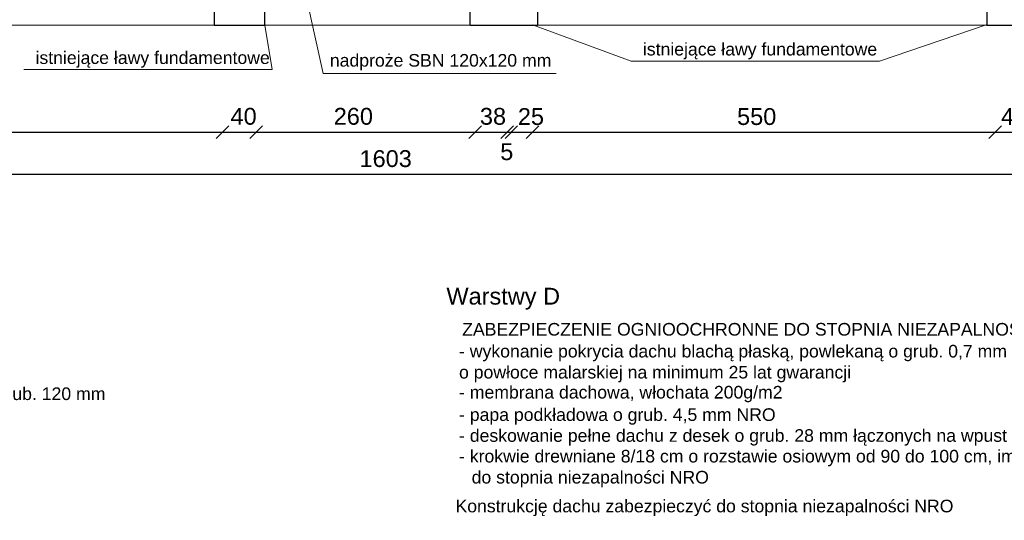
# Model space of a CAD drawing. Header units: millimetres. Extents: x 6197 to 108098, y 4257 to 29730.
# Tile 84 of 148: x 39542 to 40712, y 10483 to 11078. Entities that reach past the tile are written whole.
import ezdxf

# ---------------------------------------------------------------- set-up
doc = ezdxf.new("R2010")
doc.units = ezdxf.units.MM
doc.styles.get("Standard").update_dxf_attribs({"font": 'arial.ttf'})
doc.dimstyles.new('ISO-25', dxfattribs={"dimtxt": 2.5, "dimasz": 2.5, "dimexe": 1.25, "dimexo": 0.625, "dimtad": 1, "dimtxsty": 'Standard', "dimcen": 2.5, "dimadec": 0, "dimazin": 0, "dimtfac": 1, "dimtmove": 0, "dimatfit": 3, "dimfxl": 1, "dimarcsym": 0})

# ---------------------------------------------------------------- blocks, each defined once
blk = doc.blocks.new('_Oblique')
at = {"color": 0, "linetype": 'ByBlock', "lineweight": -2}
blk.add_line((-0.5, -0.5), (0.5, 0.5), dxfattribs=at)
blk = doc.blocks.new('*D1319')
at = {"color": 0, "lineweight": -2, "transparency": 16777216}
blk.add_line((39217.8, 10944.3), (39782.8, 10944.3), dxfattribs=at)
at = {"layer": 'Defpoints', "color": 0, "transparency": 16777216}
for p in [(39217.8, 11071.9), (39782.8, 11071.9), (39782.8, 10944.3)]:
    blk.add_point(p, dxfattribs=at)
at = {"color": 0, "lineweight": -2, "transparency": 16777216, "xscale": 15, "yscale": 15, "zscale": 15, "rotation": 180}
blk.add_blockref('_Oblique', (39217.8, 10944.3), dxfattribs=at)
at = {"color": 0, "lineweight": -2, "transparency": 16777216, "xscale": 15, "yscale": 15, "zscale": 15}
blk.add_blockref('_Oblique', (39782.8, 10944.3), dxfattribs=at)
at = {"color": 0, "lineweight": 20, "transparency": 16777216, "insert": (39470.8, 10963), "char_height": 20, "attachment_point": 5}
blk.add_mtext('565', dxfattribs=at)
blk = doc.blocks.new('*D1320')
at = {"color": 0, "lineweight": -2, "transparency": 16777216}
blk.add_line((39782.8, 10944.3), (39822.8, 10944.3), dxfattribs=at)
at = {"layer": 'Defpoints', "color": 0, "transparency": 16777216}
for p in [(39782.8, 11071.9), (39822.8, 11071.9), (39822.8, 10944.3)]:
    blk.add_point(p, dxfattribs=at)
at = {"color": 0, "lineweight": -2, "transparency": 16777216, "xscale": 15, "yscale": 15, "zscale": 15, "rotation": 180}
blk.add_blockref('_Oblique', (39782.8, 10944.3), dxfattribs=at)
at = {"color": 0, "lineweight": -2, "transparency": 16777216, "xscale": 15, "yscale": 15, "zscale": 15}
blk.add_blockref('_Oblique', (39822.8, 10944.3), dxfattribs=at)
at = {"color": 0, "lineweight": 20, "transparency": 16777216, "insert": (39807.7, 10963), "char_height": 20, "attachment_point": 5}
blk.add_mtext('40', dxfattribs=at)
blk = doc.blocks.new('*D1321')
at = {"color": 0, "lineweight": -2, "transparency": 16777216}
blk.add_line((39822.8, 10944.3), (40082.8, 10944.3), dxfattribs=at)
at = {"layer": 'Defpoints', "color": 0, "transparency": 16777216}
for p in [(39822.8, 11071.9), (40082.8, 11071.9), (40082.8, 10944.3)]:
    blk.add_point(p, dxfattribs=at)
at = {"color": 0, "lineweight": -2, "transparency": 16777216, "xscale": 15, "yscale": 15, "zscale": 15, "rotation": 180}
blk.add_blockref('_Oblique', (39822.8, 10944.3), dxfattribs=at)
at = {"color": 0, "lineweight": -2, "transparency": 16777216, "xscale": 15, "yscale": 15, "zscale": 15}
blk.add_blockref('_Oblique', (40082.8, 10944.3), dxfattribs=at)
at = {"color": 0, "lineweight": 20, "transparency": 16777216, "insert": (39938.1, 10963), "char_height": 20, "attachment_point": 5}
blk.add_mtext('260', dxfattribs=at)
blk = doc.blocks.new('*D1322')
at = {"color": 0, "lineweight": -2, "transparency": 16777216}
blk.add_line((40082.8, 10944.3), (40120.8, 10944.3), dxfattribs=at)
at = {"layer": 'Defpoints', "color": 0, "transparency": 16777216}
for p in [(40082.8, 11071.9), (40120.8, 11071.9), (40120.8, 10944.3)]:
    blk.add_point(p, dxfattribs=at)
at = {"color": 0, "lineweight": -2, "transparency": 16777216, "xscale": 15, "yscale": 15, "zscale": 15, "rotation": 180}
blk.add_blockref('_Oblique', (40082.8, 10944.3), dxfattribs=at)
at = {"color": 0, "lineweight": -2, "transparency": 16777216, "xscale": 15, "yscale": 15, "zscale": 15}
blk.add_blockref('_Oblique', (40120.8, 10944.3), dxfattribs=at)
at = {"color": 0, "lineweight": 20, "transparency": 16777216, "insert": (40104, 10963), "char_height": 20, "attachment_point": 5}
blk.add_mtext('38', dxfattribs=at)
blk = doc.blocks.new('*D1323')
at = {"color": 0, "lineweight": -2, "transparency": 16777216}
blk.add_line((40120.8, 10944.3), (40125.8, 10944.3), dxfattribs=at)
at = {"layer": 'Defpoints', "color": 0, "transparency": 16777216}
for p in [(40120.8, 11071.9), (40125.8, 11071.9), (40125.8, 10944.3)]:
    blk.add_point(p, dxfattribs=at)
at = {"color": 0, "lineweight": -2, "transparency": 16777216, "xscale": 15, "yscale": 15, "zscale": 15, "rotation": 180}
blk.add_blockref('_Oblique', (40120.8, 10944.3), dxfattribs=at)
at = {"color": 0, "lineweight": -2, "transparency": 16777216, "xscale": 15, "yscale": 15, "zscale": 15}
blk.add_blockref('_Oblique', (40125.8, 10944.3), dxfattribs=at)
at = {"color": 0, "lineweight": 20, "transparency": 16777216, "insert": (40120.4, 10920.9), "char_height": 20, "attachment_point": 5}
blk.add_mtext('5', dxfattribs=at)
blk = doc.blocks.new('*D1324')
at = {"color": 0, "lineweight": -2, "transparency": 16777216}
blk.add_line((40125.8, 10944.3), (40150.8, 10944.3), dxfattribs=at)
at = {"layer": 'Defpoints', "color": 0, "transparency": 16777216}
for p in [(40125.8, 11071.9), (40150.8, 11071.9), (40150.8, 10944.3)]:
    blk.add_point(p, dxfattribs=at)
at = {"color": 0, "lineweight": -2, "transparency": 16777216, "xscale": 15, "yscale": 15, "zscale": 15, "rotation": 180}
blk.add_blockref('_Oblique', (40125.8, 10944.3), dxfattribs=at)
at = {"color": 0, "lineweight": -2, "transparency": 16777216, "xscale": 15, "yscale": 15, "zscale": 15}
blk.add_blockref('_Oblique', (40150.8, 10944.3), dxfattribs=at)
at = {"color": 0, "lineweight": 20, "transparency": 16777216, "insert": (40149.1, 10962.7), "char_height": 20, "attachment_point": 5}
blk.add_mtext('25', dxfattribs=at)
blk = doc.blocks.new('*D1325')
at = {"color": 0, "lineweight": -2, "transparency": 16777216}
blk.add_line((40150.8, 10944.3), (40700.8, 10944.3), dxfattribs=at)
at = {"layer": 'Defpoints', "color": 0, "transparency": 16777216}
for p in [(40150.8, 11071.9), (40700.8, 11071.9), (40700.8, 10944.3)]:
    blk.add_point(p, dxfattribs=at)
at = {"color": 0, "lineweight": -2, "transparency": 16777216, "xscale": 15, "yscale": 15, "zscale": 15, "rotation": 180}
blk.add_blockref('_Oblique', (40150.8, 10944.3), dxfattribs=at)
at = {"color": 0, "lineweight": -2, "transparency": 16777216, "xscale": 15, "yscale": 15, "zscale": 15}
blk.add_blockref('_Oblique', (40700.8, 10944.3), dxfattribs=at)
at = {"color": 0, "lineweight": 20, "transparency": 16777216, "insert": (40417.3, 10962.7), "char_height": 20, "attachment_point": 5}
blk.add_mtext('550', dxfattribs=at)
blk = doc.blocks.new('*D1326')
at = {"color": 0, "lineweight": -2, "transparency": 16777216}
blk.add_line((40700.8, 10944.3), (40740.8, 10944.3), dxfattribs=at)
at = {"layer": 'Defpoints', "color": 0, "transparency": 16777216}
for p in [(40700.8, 11071.9), (40740.8, 11071.9), (40740.8, 10944.3)]:
    blk.add_point(p, dxfattribs=at)
at = {"color": 0, "lineweight": -2, "transparency": 16777216, "xscale": 15, "yscale": 15, "zscale": 15, "rotation": 180}
blk.add_blockref('_Oblique', (40700.8, 10944.3), dxfattribs=at)
at = {"color": 0, "lineweight": -2, "transparency": 16777216, "xscale": 15, "yscale": 15, "zscale": 15}
blk.add_blockref('_Oblique', (40740.8, 10944.3), dxfattribs=at)
at = {"color": 0, "lineweight": 20, "transparency": 16777216, "insert": (40723.1, 10962.7), "char_height": 20, "attachment_point": 5}
blk.add_mtext('40', dxfattribs=at)
blk = doc.blocks.new('*D1328')
at = {"color": 0, "lineweight": -2, "transparency": 16777216}
blk.add_line((39157.8, 10894.3), (40760.8, 10894.3), dxfattribs=at)
at = {"layer": 'Defpoints', "color": 0, "transparency": 16777216}
for p in [(39157.8, 11071.9), (40760.8, 11071.9), (40760.8, 10894.3)]:
    blk.add_point(p, dxfattribs=at)
at = {"color": 0, "lineweight": -2, "transparency": 16777216, "xscale": 15, "yscale": 15, "zscale": 15, "rotation": 180}
blk.add_blockref('_Oblique', (39157.8, 10894.3), dxfattribs=at)
at = {"color": 0, "lineweight": -2, "transparency": 16777216, "xscale": 15, "yscale": 15, "zscale": 15}
blk.add_blockref('_Oblique', (40760.8, 10894.3), dxfattribs=at)
at = {"color": 0, "lineweight": 20, "transparency": 16777216, "insert": (39976.5, 10912.7), "char_height": 20, "attachment_point": 5}
blk.add_mtext('1603', dxfattribs=at)

msp = doc.modelspace()

# ---------------------------------------------------------------- linework, layer by layer
at = {"lineweight": 20}
for p, q in [((39902.234, 11014.019), (39822.763, 11376.352)), ((41009.367, 11071.352), (38843.289, 11071.352)), ((39841.632, 11018.634), (39832.763, 11071.352)), ((40563.255, 11028.76), (40690.122, 11071.855))]:
    msp.add_line(p, q, dxfattribs=at)
at = {"lineweight": 30}
for p, q in [((39772.763, 11111.352), (39772.763, 11071.352)), ((39832.763, 11071.352), (39832.763, 11111.352)), ((40076.763, 11071.352), (40076.763, 11111.352)), ((40156.763, 11111.352), (40156.763, 11071.352)), ((40690.763, 11111.352), (40690.763, 11071.352)), ((39772.763, 11071.352), (39832.763, 11071.352)), ((40076.763, 11071.352), (40156.763, 11071.352)), ((40690.763, 11071.352), (40750.763, 11071.352))]:
    msp.add_line(p, q, dxfattribs=at)
at = {"lineweight": 0}
for p, q in [((40082.763, 11071.352), (40150.763, 11071.352)), ((40268.113, 11028.76), (40150.763, 11071.855)), ((40268.113, 11028.76), (40563.255, 11028.76)), ((39546.49, 11018.634), (39841.632, 11018.634)), ((39902.234, 11014.019), (40178.995, 11014.019))]:
    msp.add_line(p, q, dxfattribs=at)

# ---------------------------------------------------------------- texts
for s, width, insert, char_height, attachment_point in [('\\A1;istniejące ławy fundamentowe', 305.42201, (39560.476, 11040.368), 15, 1), ('\\A1;istniejące ławy fundamentowe', 305.42201, (40282.099, 11050.494), 15, 1), ('\\A1;nadproże SBN 120x120 mm', 305.42201, (39910.174, 11037.215), 15, 1), ('Warstwy D', 260.40913, (40048.66, 10733.199), 20, 7), ('\\A1;\\pi-45,l60,t60;- płytki ceramiczne o stopniu antypoślizgowości R10 imitujące drewno o klasie ścieralności 5 na klej żelowy', 1651.13208, (38448.837, 10700.939), 15, 7), ('\\A1;\\pi-45,l60,t60;ZABEZPIECZENIE OGNIOOCHRONNE DO STOPNIA NIEZAPALNOŚCI NRO', 1651.13208, (40052.405, 10702.173), 15, 7), ('\\A1;\\pi-15,l30,t60;- wykonanie pokrycia dachu blachą płaską, powlekaną o grub. 0,7 mm w kolorze RAL 7016 łączona na rąbek wzdłużny ^Jo powłoce malarskiej na minimum 25 lat gwarancji', 1651.13208, (40048.66, 10646.841), 15, 7), ('\\A1;\\pi-15,l30,t30;- płyty ze sztywnej pianki rezolowej w obustronnej okładzinie z białego welonu szklanego np. KOOLTHERM K3 o grub. 120 mm o wspóółczyniku przenikania ciepła {\\H1.08333x;ʎ\\H0.92308x; = 0,020 : 0,022 (W/mxk), lub inny produkt równoważny}', 1206.64996, (38448.837, 10594.964), 15, 7), ('\\A1;\\pi-45,l60,t60;- membrana dachowa, włochata 200g/m2', 1651.13208, (40048.66, 10623.028), 15, 7), ('\\A1;\\pi-45,l60,t60,270;- papa podkładowa o grub. 4,5 mm NRO', 1651.13208, (40048.66, 10596.382), 15, 7), ('\\A1;\\pi-45,l60,t60;- deskowanie pełne dachu z desek o grub. 28 mm łączonych na wpust zabez. do stopnia niezapalności NRO', 1651.13208, (40048.66, 10571.516), 15, 7), ('\\A1;\\pi-15,l30,t60;- krokwie drewniane 8/18 cm o rozstawie osiowym od 90 do 100 cm, impregnowane preparatem solnym, do stopnia niezapalności NRO', 1002.34284, (40048.66, 10521.971), 15, 7), ('\\A1;\\pi-45,l60,t60;Konstrukcję dachu zabezpieczyć do stopnia niezapalności NRO', 1651.13208, (40044.453, 10487.663), 15, 7)]:
    msp.add_mtext_dynamic_manual_height_columns(s, width=width, gutter_width=12.5, heights=[0], dxfattribs=dict(insert=insert, char_height=char_height, attachment_point=attachment_point))

# ---------------------------------------------------------------- dimensions: what is measured, and where the dimension line sits
at = {"lineweight": 20}
for base, p1, p2, picture, middle in [((40760.763, 10894.306), (39157.763, 11071.855), (40760.763, 11071.855), '*D1328', (39976.519, 10912.731)), ((39782.763, 10944.306), (39217.763, 11071.855), (39782.763, 11071.855), '*D1319', (39470.816, 10962.979)), ((39822.763, 10944.306), (39782.763, 11071.855), (39822.763, 11071.855), '*D1320', (39807.654, 10962.979)), ((40082.763, 10944.306), (39822.763, 11071.855), (40082.763, 11071.855), '*D1321', (39938.15, 10962.979)), ((40120.763, 10944.306), (40082.763, 11071.855), (40120.763, 11071.855), '*D1322', (40103.966, 10962.979)), ((40125.763, 10944.306), (40120.763, 11071.855), (40125.763, 11071.855), '*D1323', (40120.429, 10920.927)), ((40150.763, 10944.306), (40125.763, 11071.855), (40150.763, 11071.855), '*D1324', (40149.103, 10962.731)), ((40700.763, 10944.306), (40150.763, 11071.855), (40700.763, 11071.855), '*D1325', (40417.308, 10962.731)), ((40740.763, 10944.306), (40700.763, 11071.855), (40740.763, 11071.855), '*D1326', (40723.14, 10962.731))]:
    dim = msp.add_linear_dim(base=base, p1=p1, p2=p2, dimstyle='ISO-25', override={"dimtxt": 20, "dimasz": 15, "dimblk1": 'Oblique', "dimblk2": 'Oblique', "dimsah": 1, "dimse1": 1, "dimse2": 1, "dimtmove": 2}, dxfattribs=at)
    dim.commit()
    dim.dimension.update_dxf_attribs({"geometry": picture, "text_midpoint": middle, "dimtype": 160})

doc.saveas('drawing.dxf')
